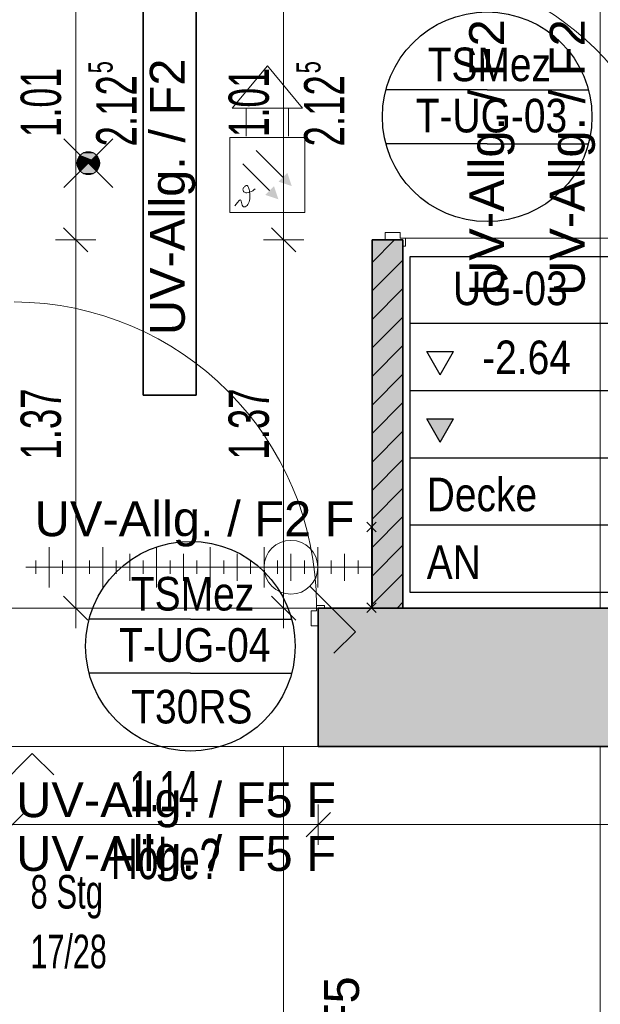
# Model space of a CAD drawing. Extents: x -106 to 740, y 65 to 659.
# Tile 5 of 24: x 176 to 219, y 376 to 450. Entities that reach past the tile are written whole.
import ezdxf
from ezdxf.lldxf.tags import DXFTag

# ---------------------------------------------------------------- set-up
doc = ezdxf.new("R2010")
doc.units = 0
doc.layers.get('0').update_dxf_attribs({"lineweight": 35})
for name, color, linetype, lineweight in [('5_UG-BESTAND', 7, 'Continuous', 25), ('5_UG-NEU', 7, 'Continuous', 25), ('5_UG-RAUM', 7, 'Continuous', 25), ('5_UG-SCHRAFF-FILL', 7, 'Continuous', 25), ('5_UG-TEXT-MASS', 7, 'Continuous', 25), ('5_UG-TÜRSTEMPEL', 7, 'Continuous', 25)]:
    doc.layers.add(name, color=color, linetype=linetype, lineweight=lineweight)
for name, color, linetype, lineweight, true_color in [('Ausgeblendet', 3, 'Continuous', 35, 0x00ff00), ('E_445_Allgemeinbeleuchtung', 7, 'Continuous', 18, 0xf7d209), ('E_445_Sicherheitsbeleuchtung_SiBel', 7, 'Continuous', 18, 0x009900), ('E_449_Niederspannungsinstallationen_Schalter', 1, 'Continuous', 18, 0xff0000), ('E_449_Niederspannungsinstallationen_Stromkreise', 1, 'Continuous', 25, 0xff0000), ('E_456_BMA_Endgeräte', 7, 'Continuous', 18, 0x993300), ('X_Störraum', 7, 'Continuous', 35, 0xffcc00)]:
    doc.layers.add(name, color=color, linetype=linetype, lineweight=lineweight, true_color=true_color)
doc.layers.add('E_Hilfslinie', color=2, linetype='Continuous', lineweight=13, true_color=0xffff00, plot=False)
doc.styles.get("Standard").update_dxf_attribs({"font": 'arial.ttf'})
tags = doc.linetypes.add('PUNKT2_S9', pattern=[0.0005, 0, -0.0005]).pattern_tags.tags
tags[6:7] = [DXFTag(74, 4), DXFTag(75, 0), DXFTag(340, '0'), DXFTag(46, 1.0), DXFTag(50, 0.0), DXFTag(44, 0.0), DXFTag(45, 0.0)]
tags[4:5] = [DXFTag(74, 4), DXFTag(75, 0), DXFTag(340, '0'), DXFTag(46, 1.0), DXFTag(50, 0.0), DXFTag(44, 0.0), DXFTag(45, 0.0)]
tags = doc.linetypes.add('STRICHPUNKT2_S5', pattern=[0.01, 0.008, -0.001, 0, -0.001]).pattern_tags.tags
tags[10:11] = [DXFTag(74, 4), DXFTag(75, 0), DXFTag(340, '0'), DXFTag(46, 1.0), DXFTag(50, 0.0), DXFTag(44, 0.0), DXFTag(45, 0.0)]
tags[8:9] = [DXFTag(74, 4), DXFTag(75, 0), DXFTag(340, '0'), DXFTag(46, 1.0), DXFTag(50, 0.0), DXFTag(44, 0.0), DXFTag(45, 0.0)]
tags[6:7] = [DXFTag(74, 4), DXFTag(75, 0), DXFTag(340, '0'), DXFTag(46, 1.0), DXFTag(50, 0.0), DXFTag(44, 0.0), DXFTag(45, 0.0)]
tags[4:5] = [DXFTag(74, 4), DXFTag(75, 0), DXFTag(340, '0'), DXFTag(46, 1.0), DXFTag(50, 0.0), DXFTag(44, 0.0), DXFTag(45, 0.0)]

# ---------------------------------------------------------------- blocks, each defined once
blk = doc.blocks.new('Referenz-A07MYRR5RK', base_point=(-75.508, 0))
at = {"layer": '5_UG-BESTAND', "color": 0, "linetype": 'STRICHPUNKT2_S5', "lineweight": 13, "ltscale": 0.13}
for p, q in [((195.344, 405.765), (195.344, 468.994)), ((218.898, 405.765), (218.898, 468.994)), ((195.344, 339.071), (195.344, 395.471)), ((218.898, 339.071), (218.898, 395.471))]:
    blk.add_line(p, q, dxfattribs=at)
at = {"layer": '5_UG-BESTAND', "color": 0, "linetype": 'PUNKT2_S9', "lineweight": 13, "ltscale": 0.13}
for p, q in [((175.144, 405.765), (197.923, 405.765)), ((197.923, 395.471), (175.144, 395.471))]:
    blk.add_line(p, q, dxfattribs=at)
at = {"layer": '5_UG-BESTAND', "color": 0, "lineweight": 35}
for p, q in [((257.54, 405.765), (197.923, 405.765)), ((197.923, 405.765), (197.923, 395.471)), ((197.923, 395.471), (266.533, 395.471))]:
    blk.add_line(p, q, dxfattribs=at)
at = {"layer": '5_UG-NEU', "color": 0, "lineweight": 13}
for p, q in [((202.907, 433.698), (204.025, 433.698)), ((202.907, 433.165), (202.907, 433.698)), ((204.024, 433.296), (204.024, 433.698)), ((202.907, 433.165), (204.224, 433.165)), ((204.424, 433.296), (204.024, 433.296)), ((204.224, 433.165), (204.224, 432.696)), ((204.224, 432.696), (204.224, 433.165)), ((204.424, 432.696), (204.424, 433.296)), ((204.424, 433.296), (224.424, 433.296)), ((204.224, 432.696), (204.424, 432.696)), ((197.793, 405.965), (197.793, 405.565)), ((198.393, 405.965), (197.793, 405.965)), ((198.393, 405.765), (198.393, 405.965)), ((197.39, 404.448), (197.39, 405.566)), ((197.793, 405.565), (197.39, 405.565)), ((197.924, 404.448), (197.924, 405.765)), ((197.924, 404.448), (197.39, 404.448))]:
    blk.add_line(p, q, dxfattribs=at)
at = {"layer": '5_UG-NEU', "color": 0, "lineweight": 35}
for p, q in [((201.924, 433.165), (204.224, 433.165)), ((201.924, 405.765), (201.924, 433.165)), ((204.224, 405.765), (204.224, 433.165))]:
    blk.add_line(p, q, dxfattribs=at)
at = {"layer": '5_UG-NEU', "color": 0, "lineweight": 13}
for centre, major_axis, end_param in [((204.39, 433.2), (20.034, 0.096), 1.564261), ((175.179, 405.93), (22.614, 0.035), 1.564999)]:
    blk.add_ellipse(centre, major_axis=major_axis, ratio=1, start_param=0, end_param=end_param, dxfattribs=at)
at = {"layer": '5_UG-RAUM', "color": 0, "lineweight": -2}
for p, q in [((204.761, 426.931), (204.761, 431.931)), ((204.761, 431.931), (219.761, 431.931)), ((204.761, 406.931), (204.761, 426.931)), ((219.761, 426.931), (204.761, 426.931)), ((206.995, 423.118), (205.995, 424.85)), ((205.995, 424.85), (207.995, 424.85)), ((206.995, 423.118), (207.995, 424.85)), ((249.863, 421.931), (204.761, 421.931)), ((206.995, 418.118), (205.995, 419.85)), ((205.995, 419.85), (207.995, 419.85)), ((206.995, 418.118), (207.995, 419.85)), ((249.863, 416.931), (204.761, 416.931)), ((249.863, 411.931), (204.761, 411.931)), ((249.863, 406.931), (204.761, 406.931))]:
    blk.add_line(p, q, dxfattribs=at)
at = {"layer": '5_UG-SCHRAFF-FILL', "color": 0, "lineweight": 13}
for p, q in [((201.924, 431.482), (203.607, 433.165)), ((201.924, 429.36), (204.224, 431.66)), ((201.924, 427.239), (204.224, 429.539)), ((201.924, 425.118), (204.224, 427.418)), ((201.924, 422.996), (204.224, 425.296)), ((201.924, 420.875), (204.224, 423.175)), ((201.924, 418.754), (204.224, 421.054)), ((201.924, 416.632), (204.224, 418.932)), ((201.924, 414.511), (204.224, 416.811)), ((201.924, 412.39), (204.224, 414.69)), ((201.924, 410.268), (204.224, 412.568)), ((201.924, 408.147), (204.224, 410.447)), ((201.924, 406.026), (204.224, 408.326)), ((203.784, 405.765), (204.224, 406.204))]:
    blk.add_line(p, q, dxfattribs=at)
at = {"layer": '5_UG-TEXT-MASS', "color": 0, "lineweight": 13}
for p, q in [((179.868, 433.165), (179.868, 453.365)), ((195.344, 433.165), (195.344, 453.365)), ((180.768, 432.265), (178.968, 434.065)), ((196.244, 432.265), (194.444, 434.065)), ((179.868, 433.165), (178.368, 433.165)), ((179.868, 433.165), (181.368, 433.165)), ((179.868, 419.027), (179.868, 433.165)), ((195.344, 433.165), (193.844, 433.165)), ((195.344, 433.165), (196.844, 433.165)), ((195.344, 419.027), (195.344, 433.165)), ((179.868, 414.514), (179.868, 419.027)), ((195.344, 414.48), (195.344, 419.027)), ((179.868, 405.765), (179.868, 414.514)), ((195.344, 405.765), (195.344, 414.48)), ((180.768, 404.865), (178.968, 406.665)), ((196.244, 404.865), (194.444, 406.665)), ((179.868, 405.765), (178.368, 405.765)), ((179.868, 405.765), (181.368, 405.765)), ((179.868, 405.765), (179.868, 404.265)), ((195.344, 405.765), (193.844, 405.765)), ((195.344, 405.765), (196.844, 405.765)), ((195.344, 405.765), (195.344, 404.265)), ((174.244, 388.754), (176.044, 390.554)), ((197.023, 388.754), (198.823, 390.554)), ((197.923, 389.654), (197.923, 391.154)), ((175.144, 389.654), (197.923, 389.654)), ((197.923, 389.654), (197.923, 388.154)), ((197.923, 389.654), (266.533, 389.654))]:
    blk.add_line(p, q, dxfattribs=at)
at = {"layer": '5_UG-TÜRSTEMPEL', "color": 0, "lineweight": -2}
for p, q in [((210.494, 444.316), (202.955, 444.316)), ((210.494, 444.316), (218.033, 444.316)), ((210.494, 440.316), (202.955, 440.316)), ((210.494, 440.316), (218.033, 440.316)), ((188.404, 404.932), (180.865, 404.932)), ((188.404, 404.932), (195.944, 404.932)), ((188.404, 400.932), (180.865, 400.932)), ((188.404, 400.932), (195.944, 400.932))]:
    blk.add_line(p, q, dxfattribs=at)
for centre in [(210.494, 442.316), (188.404, 402.932)]:
    blk.add_circle(centre, 7.8, dxfattribs=at)
at = {"layer": 'Ausgeblendet', "color": 0, "linetype": 'Continuous', "ltscale": 0.35}
for points in [[(201.924, 405.765), (201.924, 433.165), (204.224, 405.765)], [(204.224, 405.765), (201.924, 433.165), (204.224, 433.165)]]:
    blk.add_solid(points, dxfattribs=at)
at = {"layer": 'Ausgeblendet', "color": 0, "linetype": 'Continuous', "lineweight": -2, "ltscale": 0.25}
for points in [[(206.995, 418.118), (205.995, 419.85), (206.995, 419.85)], [(206.995, 418.118), (206.995, 419.85), (207.995, 419.85)]]:
    blk.add_solid(points, dxfattribs=at)
at = {"layer": 'Ausgeblendet', "color": 0, "linetype": 'Continuous', "lineweight": 13, "ltscale": 0.13}
for points in [[(197.923, 395.471), (197.923, 405.765), (257.54, 395.471)], [(257.54, 403.711), (197.923, 405.765), (257.54, 405.765)], [(257.54, 395.471), (197.923, 405.765), (257.54, 403.711)]]:
    blk.add_solid(points, dxfattribs=at)
at = {"layer": '5_UG-RAUM', "color": 0, "lineweight": -2, "char_height": 2.5, "attachment_point": 1}
for s, insert in [('{\\W0.83;\\fArial;UG-03}', (207.956, 430.804)), ('{\\W0.83;\\fArial;-2.64}', (210.126, 425.671)), ('{\\W0.83;\\fArial;Decke}', (205.995, 415.471)), ('{\\W0.83;\\fArial;AN}', (205.995, 410.431))]:
    blk.add_mtext(s, dxfattribs=dict(at, insert=insert))
at = {"layer": '5_UG-TEXT-MASS', "color": 0, "lineweight": -2, "attachment_point": 1, "rotation": 90}
for s, insert, char_height in [('{\\W0.65;\\fArial;5}', (180.815, 445.551), 1.8), ('{\\W0.65;\\fArial;5}', (196.29, 445.551), 1.8), ('{\\W0.63;\\fArial;1.01}', (175.769, 440.802), 3), ('{\\W0.63;\\fArial;1.01}', (191.245, 440.802), 3), ('{\\W0.65;\\fArial;2.12}', (181.394, 440.113), 3), ('{\\W0.65;\\fArial;2.12}', (196.869, 440.113), 3), ('{\\W0.65;\\fArial;1.37}', (175.767, 416.809), 3), ('{\\W0.65;\\fArial;1.37}', (191.243, 416.809), 3)]:
    blk.add_mtext(s, dxfattribs=dict(at, insert=insert, char_height=char_height))
at = {"layer": '5_UG-TEXT-MASS', "color": 0, "lineweight": -2, "attachment_point": 1}
for s, insert, char_height in [('{\\W0.63;\\fArial;1.14}', (183.882, 393.654), 3), ('{\\W0.66;\\fArial;Höhe?}', (182.487, 388.602), 3), ('{\\W0.66;\\fArial;8}', (176.499, 385.909), 2.5), ('{\\W0.66;\\fArial;Stg}', (178.434, 385.909), 2.5), ('{\\W0.65;\\fArial;17/28}', (176.499, 381.469), 2.5)]:
    blk.add_mtext(s, dxfattribs=dict(at, insert=insert, char_height=char_height))
at = {"layer": '5_UG-TÜRSTEMPEL', "color": 0, "lineweight": -2, "char_height": 2.5, "attachment_point": 1}
for s, insert in [('{\\W0.83;\\fArial;TSMez}', (206.065, 447.467)), ('{\\W0.83;\\fArial;T-UG-03}', (205.178, 443.656)), ('{\\W0.83;\\fArial;TSMez}', (183.975, 408.084)), ('{\\W0.83;\\fArial;T-UG-04}', (183.088, 404.273)), ('{\\W0.83;\\fArial;T30RS}', (183.999, 399.684))]:
    blk.add_mtext(s, dxfattribs=dict(at, insert=insert))
blk = doc.blocks.new('Wechselschalter-A07MYRRJRK', base_point=(166.126, 386.033))
at = {"color": 0, "lineweight": -2}
for p, q in [((173.592, 391.904), (176.635, 394.947)), ((176.635, 394.947), (178.23, 393.352)), ((170.764, 389.076), (167.721, 386.033)), ((167.721, 386.033), (166.126, 387.628))]:
    blk.add_line(p, q, dxfattribs=at)
blk.add_circle((172.178, 390.49), 2, dxfattribs=at)
blk = doc.blocks.new('Blockreferenz-A07MYRTNRK', base_point=(178.99, 437.047))
at = {"color": 0, "linetype": 'ByBlock', "lineweight": -2, "ltscale": 0.18}
for p, q in [((182.627, 440.684), (178.99, 437.047)), ((182.627, 437.047), (178.99, 440.684))]:
    blk.add_line(p, q, dxfattribs=at)
blk.add_circle((180.808, 438.866), 0.85, dxfattribs=at)
for points in [[(180.207, 439.467), (181.409, 439.467), (180.291, 439.54)], [(180.291, 439.54), (181.326, 439.54), (180.383, 439.602)], [(180.291, 439.54), (181.409, 439.467), (181.326, 439.54)], [(180.383, 439.602), (181.233, 439.602), (180.483, 439.651)], [(180.383, 439.602), (181.326, 439.54), (181.233, 439.602)], [(180.483, 439.651), (181.134, 439.651), (180.588, 439.687)], [(180.483, 439.651), (181.233, 439.602), (181.134, 439.651)], [(180.588, 439.687), (181.028, 439.687), (180.697, 439.709)], [(180.588, 439.687), (181.134, 439.651), (181.028, 439.687)], [(180.697, 439.709), (180.919, 439.709), (180.808, 439.716)], [(180.697, 439.709), (181.028, 439.687), (180.919, 439.709)], [(179.958, 438.866), (180.808, 438.866), (179.969, 438.999)], [(179.969, 438.733), (180.675, 438.733), (179.958, 438.866)], [(179.958, 438.866), (180.675, 438.733), (180.808, 438.866)], [(179.969, 438.999), (180.675, 438.999), (180, 439.128)], [(179.969, 438.999), (180.808, 438.866), (180.675, 438.999)], [(180, 439.128), (180.546, 439.128), (180.051, 439.252)], [(180, 439.128), (180.675, 438.999), (180.546, 439.128)], [(180.051, 439.252), (180.422, 439.252), (180.121, 439.365)], [(180.051, 439.252), (180.546, 439.128), (180.422, 439.252)], [(180.121, 439.365), (180.309, 439.365), (180.207, 439.467)], [(180.121, 439.365), (180.422, 439.252), (180.309, 439.365)], [(180.546, 439.128), (181.071, 439.128), (180.207, 439.467)], [(180.207, 439.467), (181.071, 439.128), (181.409, 439.467)], [(180.207, 438.265), (181.409, 438.265), (180.808, 438.866)], [(180.675, 438.999), (180.941, 438.999), (180.546, 439.128)], [(180.546, 439.128), (180.941, 438.999), (181.071, 439.128)], [(180.675, 438.999), (180.808, 438.866), (180.941, 438.999)], [(180.808, 438.866), (181.658, 438.866), (180.941, 438.999)], [(180.941, 438.733), (181.648, 438.733), (180.808, 438.866)], [(180.808, 438.866), (181.648, 438.733), (181.658, 438.866)], [(180.941, 438.999), (181.648, 438.999), (181.071, 439.128)], [(180.941, 438.999), (181.658, 438.866), (181.648, 438.999)], [(181.071, 439.128), (181.617, 439.128), (181.194, 439.252)], [(181.071, 439.128), (181.648, 438.999), (181.617, 439.128)], [(181.194, 439.252), (181.566, 439.252), (181.308, 439.365)], [(181.194, 439.252), (181.617, 439.128), (181.566, 439.252)], [(181.308, 439.365), (181.496, 439.365), (181.409, 439.467)], [(181.308, 439.365), (181.566, 439.252), (181.496, 439.365)], [(180, 438.603), (180.546, 438.603), (179.969, 438.733)], [(179.969, 438.733), (180.546, 438.603), (180.675, 438.733)], [(180.051, 438.48), (180.422, 438.48), (180, 438.603)], [(180, 438.603), (180.422, 438.48), (180.546, 438.603)], [(180.121, 438.366), (180.309, 438.366), (180.051, 438.48)], [(180.051, 438.48), (180.309, 438.366), (180.422, 438.48)], [(180.121, 438.366), (180.207, 438.265), (180.309, 438.366)], [(180.291, 438.191), (181.326, 438.191), (180.207, 438.265)], [(180.207, 438.265), (181.326, 438.191), (181.409, 438.265)], [(180.383, 438.13), (181.233, 438.13), (180.291, 438.191)], [(180.291, 438.191), (181.233, 438.13), (181.326, 438.191)], [(180.483, 438.08), (181.134, 438.08), (180.383, 438.13)], [(180.383, 438.13), (181.134, 438.08), (181.233, 438.13)], [(180.588, 438.045), (181.028, 438.045), (180.483, 438.08)], [(180.483, 438.08), (181.028, 438.045), (181.134, 438.08)], [(181.071, 438.603), (181.617, 438.603), (180.941, 438.733)], [(180.941, 438.733), (181.617, 438.603), (181.648, 438.733)], [(181.194, 438.48), (181.566, 438.48), (181.071, 438.603)], [(181.071, 438.603), (181.566, 438.48), (181.617, 438.603)], [(181.308, 438.366), (181.496, 438.366), (181.194, 438.48)], [(181.194, 438.48), (181.496, 438.366), (181.566, 438.48)], [(181.308, 438.366), (181.409, 438.265), (181.496, 438.366)], [(180.697, 438.023), (180.919, 438.023), (180.588, 438.045)], [(180.588, 438.045), (180.919, 438.023), (181.028, 438.045)], [(180.697, 438.023), (180.808, 438.016), (180.919, 438.023)]]:
    blk.add_solid(points, dxfattribs=at)
blk = doc.blocks.new('002 Sirene-A07MYRTRRK', base_point=(191.509, 440.864))
at = {"color": 0, "lineweight": -2}
for p, q in [((194.133, 446.114), (191.509, 442.964)), ((196.758, 442.964), (194.133, 446.114)), ((191.509, 442.964), (196.758, 442.964)), ((192.559, 440.864), (192.559, 442.964)), ((195.708, 440.864), (195.708, 442.964))]:
    blk.add_line(p, q, dxfattribs=at)
blk = doc.blocks.new('069 Multisensormelder (Kombination RMO WMD)-A07MYRTTRK', base_point=(191.333, 435.189))
at = {"color": 0, "lineweight": -2}
for p, q in [((191.333, 440.789), (191.333, 435.189)), ((196.933, 440.789), (191.333, 440.789)), ((196.933, 435.189), (196.933, 440.789)), ((193.308, 439.804), (195.288, 437.824)), ((192.319, 438.814), (194.298, 436.834)), ((192.326, 436.95), (192.318, 436.9)), ((192.318, 436.9), (192.32, 436.853)), ((192.32, 436.853), (192.332, 436.808)), ((192.343, 436.999), (192.326, 436.95)), ((192.353, 436.767), (192.332, 436.808)), ((192.367, 437.046), (192.343, 436.999)), ((192.353, 436.767), (192.384, 436.731)), ((192.398, 437.091), (192.367, 437.046)), ((192.426, 436.702), (192.384, 436.731)), ((192.433, 437.13), (192.398, 437.091)), ((192.426, 436.702), (192.477, 436.682)), ((192.472, 437.164), (192.433, 437.13)), ((192.511, 437.19), (192.472, 437.164)), ((192.477, 436.682), (192.54, 436.67)), ((192.551, 437.207), (192.511, 437.19)), ((192.54, 436.67), (192.613, 436.669)), ((192.589, 437.213), (192.551, 437.207)), ((192.589, 437.213), (192.625, 437.207)), ((192.613, 436.669), (192.694, 436.679)), ((192.657, 437.188), (192.625, 437.207)), ((192.657, 437.188), (192.687, 437.157)), ((192.714, 437.114), (192.687, 437.157)), ((192.694, 436.679), (192.781, 436.699)), ((192.738, 437.057), (192.714, 437.114)), ((192.76, 436.989), (192.738, 437.057)), ((192.78, 436.907), (192.76, 436.989)), ((192.797, 436.813), (192.78, 436.907)), ((192.781, 436.699), (192.871, 436.729)), ((192.812, 436.707), (192.797, 436.813)), ((192.823, 436.591), (192.812, 436.707)), ((192.871, 436.729), (192.962, 436.77)), ((192.962, 436.77), (193.051, 436.82)), ((193.051, 436.82), (193.136, 436.88)), ((193.136, 436.88), (193.215, 436.95)), ((191.721, 435.695), (191.898, 435.949)), ((191.898, 435.949), (192.023, 436.09)), ((192.023, 436.09), (192.108, 436.14)), ((192.108, 436.14), (192.162, 436.118)), ((192.162, 436.118), (192.194, 436.045)), ((192.194, 436.045), (192.214, 435.942)), ((192.214, 435.942), (192.232, 435.831)), ((192.684, 435.789), (192.736, 435.88)), ((192.736, 435.88), (192.776, 435.984)), ((192.776, 435.984), (192.804, 436.098)), ((192.804, 436.098), (192.821, 436.219)), ((192.821, 436.219), (192.829, 436.344)), ((192.83, 436.469), (192.823, 436.591)), ((192.829, 436.344), (192.83, 436.469)), ((191.333, 435.189), (196.933, 435.189)), ((192.232, 435.831), (192.257, 435.732)), ((192.257, 435.732), (192.298, 435.661)), ((192.298, 435.661), (192.351, 435.621)), ((192.351, 435.621), (192.414, 435.608)), ((192.414, 435.608), (192.483, 435.621)), ((192.483, 435.621), (192.553, 435.657)), ((192.553, 435.657), (192.621, 435.714)), ((192.621, 435.714), (192.684, 435.789))]:
    blk.add_line(p, q, dxfattribs=at)
for points in [[(195.948, 437.164), (194.958, 437.494), (195.618, 438.154)], [(194.958, 436.174), (193.968, 436.504), (194.628, 437.164)]]:
    blk.add_solid(points, dxfattribs=at)
blk = doc.blocks.new('Bauteilbeschriftung-A07MYRVBRK', base_point=(175.946, 411.112))
at = {"color": 0, "linetype": 'ByBlock', "lineweight": -2, "ltscale": 0.25, "insert": (176.812, 413.712), "char_height": 2.6, "attachment_point": 1}
blk.add_mtext('{\\fArial;UV-Allg. / F2 F}', dxfattribs=at)
blk = doc.blocks.new('Bauteilbeschriftung-A07MYRVTRK', base_point=(174.565, 390.211))
at = {"color": 0, "linetype": 'ByBlock', "lineweight": -2, "ltscale": 0.25, "insert": (175.432, 392.811), "char_height": 2.6, "attachment_point": 1}
blk.add_mtext('{\\fArial;UV-Allg. / F5 F}', dxfattribs=at)
blk = doc.blocks.new('Bauteilbeschriftung-A07MYRWLRK', base_point=(209.157, 428.123))
at = {"color": 0, "linetype": 'ByBlock', "lineweight": -2, "ltscale": 0.25, "insert": (209.157, 428.99), "char_height": 2.6, "attachment_point": 1, "rotation": 90}
blk.add_mtext('{\\fArial;UV-Allg. / F2 F}', dxfattribs=at)
blk = doc.blocks.new('Bauteilbeschriftung-A07MYRWNRK', base_point=(215.157, 428.123))
at = {"color": 0, "linetype": 'ByBlock', "lineweight": -2, "ltscale": 0.25, "insert": (215.157, 428.99), "char_height": 2.6, "attachment_point": 1, "rotation": 90}
blk.add_mtext('{\\fArial;UV-Allg. / F2 F}', dxfattribs=at)
blk = doc.blocks.new('S-Aus_ UP_ 1p-A07MYRWPRK', base_point=(193.887, 402.407))
at = {"color": 0, "lineweight": -2}
for p, q in [((197.318, 407.373), (200.687, 404.002)), ((200.687, 404.002), (199.092, 402.407))]:
    blk.add_line(p, q, dxfattribs=at)
blk.add_circle((195.887, 408.802), 2, dxfattribs=at)
blk = doc.blocks.new('Blockreferenz-A07MYRWRRK', base_point=(176.16, 405.448))
at = {"color": 0, "linetype": 'ByBlock', "lineweight": -2, "ltscale": 0.13}
for p, q in [((202.24, 411.448), (201.533, 412.156)), ((202.24, 412.156), (201.533, 411.448)), ((201.887, 411.802), (201.887, 408.802)), ((177.887, 410.302), (177.887, 407.302)), ((181.887, 410.302), (181.887, 407.302)), ((185.887, 410.302), (185.887, 407.302)), ((189.887, 410.302), (189.887, 407.302)), ((193.887, 410.302), (193.887, 407.302)), ((197.887, 410.302), (197.887, 407.302)), ((179.887, 409.802), (179.887, 407.802)), ((183.887, 409.802), (183.887, 407.802)), ((187.887, 409.802), (187.887, 407.802)), ((191.887, 409.802), (191.887, 407.802)), ((195.887, 409.802), (195.887, 407.802)), ((199.887, 409.802), (199.887, 407.802)), ((201.887, 408.802), (176.16, 408.802)), ((176.887, 409.302), (176.887, 408.302)), ((178.887, 409.302), (178.887, 408.302)), ((180.887, 409.302), (180.887, 408.302)), ((182.887, 409.302), (182.887, 408.302)), ((184.887, 409.302), (184.887, 408.302)), ((186.887, 409.302), (186.887, 408.302)), ((188.887, 409.302), (188.887, 408.302)), ((190.887, 409.302), (190.887, 408.302)), ((192.887, 409.302), (192.887, 408.302)), ((194.887, 409.302), (194.887, 408.302)), ((196.887, 409.302), (196.887, 408.302)), ((198.887, 409.302), (198.887, 408.302)), ((200.887, 409.302), (200.887, 408.302)), ((201.887, 405.802), (201.887, 408.802)), ((202.24, 406.156), (201.533, 405.448)), ((202.24, 405.448), (201.533, 406.156))]:
    blk.add_line(p, q, dxfattribs=at)
blk = doc.blocks.new('Bauteilbeschriftung-A07MYRWTRK', base_point=(185.385, 425.203))
at = {"color": 0, "linetype": 'ByBlock', "lineweight": -2, "ltscale": 0.25, "insert": (185.385, 426.07), "char_height": 2.6, "attachment_point": 1, "rotation": 90}
blk.add_mtext('{\\fArial;UV-Allg. / F2 }', dxfattribs=at)
blk = doc.blocks.new('T5 1-flammig 21W-A07MYRWVRK', base_point=(184.877, 421.599))
at = {"layer": 'X_Störraum', "linetype": 'ByBlock', "ltscale": 0.35}
for p, q in [((184.877, 421.599), (184.877, 453.159)), ((184.877, 453.159), (188.837, 453.159)), ((188.837, 453.159), (188.837, 421.599)), ((188.837, 421.599), (184.877, 421.599))]:
    blk.add_line(p, q, dxfattribs=at)
blk = doc.blocks.new('Bauteilbeschriftung-A07MYRWXRK', base_point=(174.565, 386.211))
at = {"color": 0, "linetype": 'ByBlock', "lineweight": -2, "ltscale": 0.25, "insert": (175.432, 388.811), "char_height": 2.6, "attachment_point": 1}
blk.add_mtext('{\\fArial;UV-Allg. / F5 F}', dxfattribs=at)
blk = doc.blocks.new('Bauteilbeschriftung-A07MYRX1RK', base_point=(198.356, 356.919))
at = {"color": 0, "linetype": 'ByBlock', "lineweight": -2, "ltscale": 0.25, "insert": (198.356, 357.785), "char_height": 2.6, "attachment_point": 1, "rotation": 90}
blk.add_mtext('{\\fArial;UV-Allg. / F5}', dxfattribs=at)

msp = doc.modelspace()

# ---------------------------------------------------------------- block references
at = {"color": 251, "lineweight": 25, "ltscale": 0.25, "true_color": 0x585858}
msp.add_blockref('Referenz-A07MYRR5RK', (-75.508, 0), dxfattribs=at)
at = {"layer": 'E_445_Allgemeinbeleuchtung', "ltscale": 0.18}
msp.add_blockref('T5 1-flammig 21W-A07MYRWVRK', (184.877, 421.599), dxfattribs=at)
at = {"layer": 'E_445_Sicherheitsbeleuchtung_SiBel', "ltscale": 0.18}
msp.add_blockref('Blockreferenz-A07MYRTNRK', (178.99, 437.047), dxfattribs=at)
at = {"layer": 'E_449_Niederspannungsinstallationen_Schalter', "linetype": 'Continuous', "ltscale": 0.18}
for name, p in [('S-Aus_ UP_ 1p-A07MYRWPRK', (193.887, 402.407)), ('Wechselschalter-A07MYRRJRK', (166.126, 386.033))]:
    msp.add_blockref(name, p, dxfattribs=at)
at = {"layer": 'E_449_Niederspannungsinstallationen_Stromkreise', "ltscale": 0.25}
for name, p in [('Bauteilbeschriftung-A07MYRWLRK', (209.157, 428.123)), ('Bauteilbeschriftung-A07MYRWNRK', (215.157, 428.123)), ('Bauteilbeschriftung-A07MYRWTRK', (185.385, 425.203)), ('Bauteilbeschriftung-A07MYRVBRK', (175.946, 411.112)), ('Bauteilbeschriftung-A07MYRVTRK', (174.565, 390.211)), ('Bauteilbeschriftung-A07MYRWXRK', (174.565, 386.211)), ('Bauteilbeschriftung-A07MYRX1RK', (198.356, 356.919))]:
    msp.add_blockref(name, p, dxfattribs=at)
at = {"layer": 'E_456_BMA_Endgeräte', "linetype": 'Continuous', "ltscale": 0.18}
for name, p in [('002 Sirene-A07MYRTRRK', (191.509, 440.864)), ('069 Multisensormelder (Kombination RMO WMD)-A07MYRTTRK', (191.333, 435.189))]:
    msp.add_blockref(name, p, dxfattribs=at)
at = {"layer": 'E_Hilfslinie', "ltscale": 0.13}
msp.add_blockref('Blockreferenz-A07MYRWRRK', (176.16, 405.448), dxfattribs=at)

doc.saveas('drawing.dxf')
